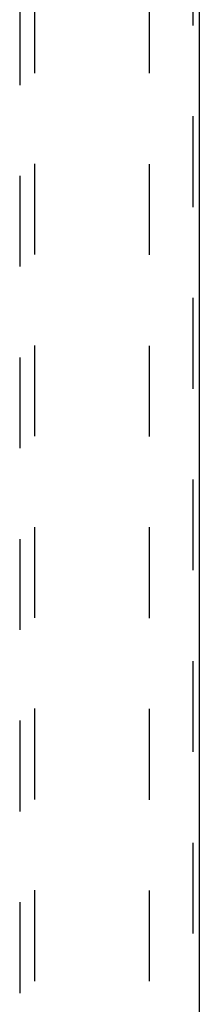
# Model space of a CAD drawing. Header units: inches. Extents: x 0 to 270, y 0 to 175.
# Tile 73 of 95: x 73.59 to 76.53, y 90.3 to 106.39. Entities that reach past the tile are written whole.
import ezdxf

# ---------------------------------------------------------------- set-up
doc = ezdxf.new("R2010")
doc.units = ezdxf.units.IN
doc.header["$LTSCALE"] = 14.84127
doc.header["$MEASUREMENT"] = 0
doc.linetypes.add('HIDDEN', pattern=[0.2, 0.1, -0.1])
doc.layers.add('DEFAULT_2', color=8, linetype='HIDDEN')
doc.layers.add('LEFT_OR_SECONDARY_DOOR_ASSEMBLY', color=7, linetype='CONTINUOUS')

msp = doc.modelspace()

# ---------------------------------------------------------------- linework, layer by layer
at = {"layer": 'DEFAULT_2', "color": 8, "linetype": 'HIDDEN'}
msp.add_line((75.7149, 55.0554), (75.7149, 116.0254), dxfattribs=at)
at = {"layer": 'LEFT_OR_SECONDARY_DOOR_ASSEMBLY', "color": 8, "linetype": 'HIDDEN'}
for p, q in [((76.4234, 116.6864), (76.4234, 54.3944)), ((73.5899, 115.7129), (73.5899, 87.7111)), ((73.8399, 87.7111), (73.8399, 115.7129))]:
    msp.add_line(p, q, dxfattribs=at)
at = {"layer": 'LEFT_OR_SECONDARY_DOOR_ASSEMBLY', "color": 3, "linetype": 'Continuous'}
msp.add_line((76.5274, 116.6864), (76.5274, 54.3944), dxfattribs=at)

doc.saveas('drawing.dxf')
